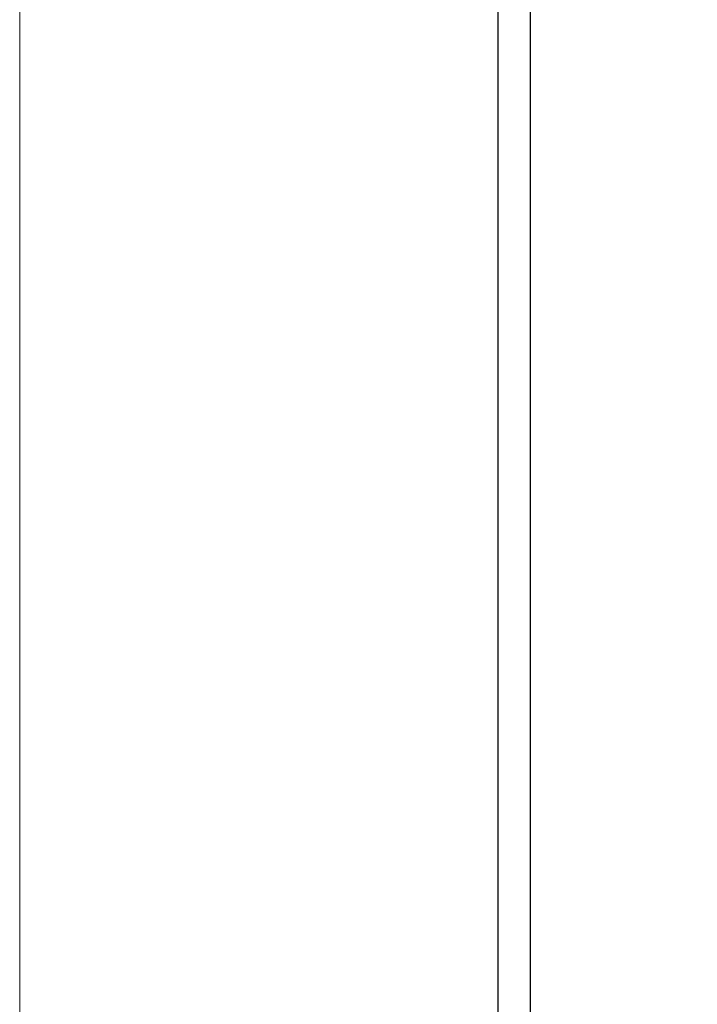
# Paper-space layout 'Blatt2' of a CAD drawing. Header units: millimetres. Extents: x 5 to 418, y 2 to 292.
# Tile 26 of 54: x 103.29 to 105.05, y 199.32 to 201.88. Entities that reach past the tile are written whole.
import ezdxf

# ---------------------------------------------------------------- set-up
doc = ezdxf.new("R2010")
doc.units = ezdxf.units.MM

psp = doc.layouts.new('Blatt2')

# ---------------------------------------------------------------- linework, layer by layer
at = {"color": 7, "linetype": 'Continuous', "lineweight": 18}
psp.add_line((103.2936, 206.259), (103.2936, 183.4861), dxfattribs=at)
at = {"color": 7, "linetype": 'Continuous', "lineweight": 25}
for p, q in [((104.5351, 203.7731), (104.5351, 192.7498)), ((104.6193, 203.6856), (104.6193, 192.7984))]:
    psp.add_line(p, q, dxfattribs=at)
at = {"color": 7, "linetype": 'Continuous', "lineweight": 18}
psp.add_open_spline([(97.5128, 211.261), (98.409, 210.6839), (100.2015, 209.5294), (102.9366, 207.8206), (105.7054, 206.1284), (108.5514, 204.4307), (111.4752, 202.7282), (114.4782, 201.0221), (117.5199, 199.3373), (121.129, 197.3831), (123.7632, 196.0146), (125.3522, 195.1891)], degree=3, knots=[0, 0, 0, 0, 0.102353, 0.204722, 0.307135, 0.409563, 0.516471, 0.623396, 0.730373, 0.837366, 1, 1, 1, 1], dxfattribs=at)
at = {"color": 7, "linetype": 'Continuous', "lineweight": 25}
psp.add_open_spline([(97.6575, 210.962), (98.3467, 210.5133), (100.2705, 209.261), (103.5853, 207.1955), (107.5979, 204.7636), (111.7708, 202.3257), (116.0169, 199.9285), (120.1702, 197.6661), (123.3401, 195.9912), (125.0765, 195.1063), (125.5004, 194.8903)], degree=3, knots=[0, 0, 0, 0, 0.079167, 0.220979, 0.371612, 0.522329, 0.673084, 0.823745, 0.956982, 1, 1, 1, 1], dxfattribs=at)

doc.saveas('drawing.dxf')
